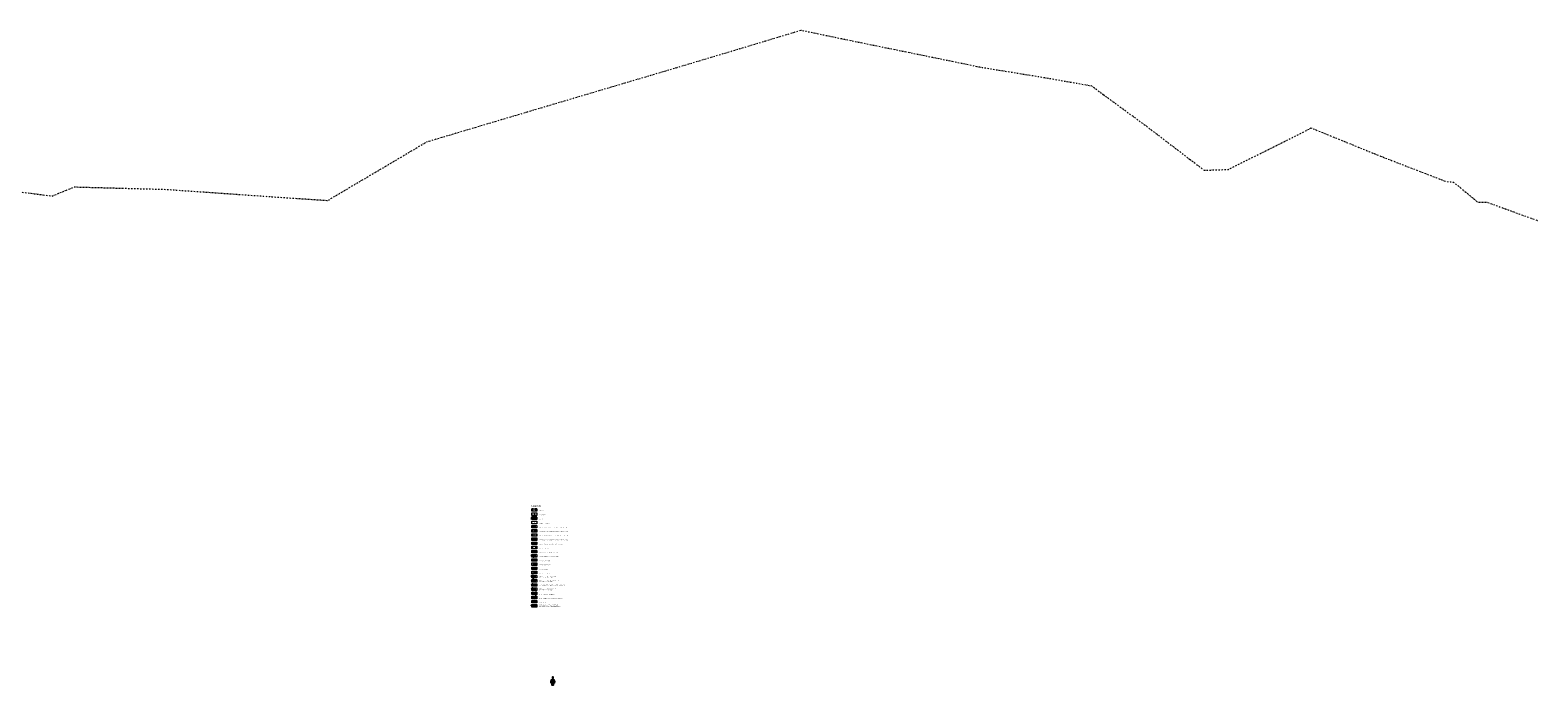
# Model space of a CAD drawing. Header units: metres. Extents: x 166295 to 169354, y 462100 to 463391.
# Tile 27 of 27: x 168197 to 169354, y 462593 to 463096. Entities that reach past the tile are written whole.
import ezdxf
from ezdxf.enums import TextEntityAlignment as Align
from ezdxf.lldxf.tags import DXFTag

# ---------------------------------------------------------------- set-up
doc = ezdxf.new("R2010")
doc.units = ezdxf.units.M
doc.header["$LTSCALE"] = 0.2
for name, pattern in [('AL-TEKENBLADGRENS', [11.5, 2.5, -1.5, 1, -1.5, 1, -1.5, 2.5]), ('DASHDOT', [25.4, 12.7, -6.35, 0, -6.35]), ('HIDDEN', [9.525, 6.35, -3.175]), ('NLCS-HIDDEN', [4, 2, -2]), ('RI-GWA', [18.45, 6, -1.8, 1.75, -1.8, 1.75, -1.8, 1.75, -1.8]), ('RI-HWA_BETON', [11.4, 9, -2.4]), ('RI-VWA', [11, 5, -3, 0, -3]), ('RI-VWA_HUISAANSLUITING', [6.1, 2.5, -1.8, 0, -1.8]), ('RI-VWA_PE', [15, 7, -4, 0, -4])]:
    doc.linetypes.add(name, pattern=pattern)
for name, color, linetype, lineweight in [('B-GV-RI-GWA-G', 253, 'RI-GWA', 18), ('B-GV-RI-GWA-T18', 252, 'Continuous', 18), ('B-OI-RI-duiker-G', 252, 'HIDDEN', 18), ('B-OI-RI-VWA-G', 252, 'RI-VWA', 18), ('B-OI-WH-DUIKER-T18', 252, 'Continuous', 18), ('B-WE-KG-KADASTRAAL_BEBOUWING-G', 170, 'Continuous', 60), ('B-WE-KL-ET_LS_OV-G', 8, 'KL-LS-OV-N', 18), ('B-WE-KL-MANTELBUIS-G', 7, 'DASHDOT', 18), ('B-WE-KL-TRACE_WENSTRACE-G', 8, 'NLCS-HIDDEN', 18), ('B-WE-KL-TRACE_WENSTRACE-G2', 252, 'Continuous', 35), ('B-WE-RI-HWA_GOOT_ROOSTERGOOT-G', 252, 'Continuous', 18), ('B-WE-RI-HWA_GOOT_ROOSTERGOOT-V gesloten', 253, 'Continuous', 18), ('B-WE-RI-HWA_STROOMRICHTING-S', 252, 'Continuous', 25), ('B-WE-RI-HWA_TRANSPORTLEIDING_PP_250-G', 252, 'RI-HWA_BETON', 35), ('B-WE-RI-HWA_UITSTROOMBAK-S', 252, 'Continuous', 25), ('B-WE-RI-VWA_HUISAANSLUITING_PP_125-G', 252, 'RI-VWA_HUISAANSLUITING', 18), ('B-WE-RI-VWA_HULPSTUK-ONTSTOPPINGSSTUK_PP_125-S', 252, 'Continuous', 20), ('B-WE-RI-VWA_PUTNUMMER-S', 252, 'Continuous', 25), ('B-WE-RI-VWA_RIOOLPUT_INSPECTIEPUT-S-block', 252, 'Continuous', 25), ('B-WE-RI-VWA_STROOMRICHTING-S', 252, 'Continuous', 25), ('B-WE-RI-VWA_TRANSPORTLEIDING_PE_315-G', 252, 'RI-VWA_PE', 18), ('B-WE-WH-DUIKER-G', 252, 'Continuous', 18), ('B-WE-WH-DUIKER-T18', 252, 'Continuous', 18), ('N-RO-KG-KADASTRAAL_BEBOUWING-A', 254, 'Continuous', 18), ('N-RO-OG-HOOGTEPUNT-T18', 1, 'Continuous', 35), ('N-WE-RI-HWA_GOOT_LIJNGOOT-G', 152, 'Continuous', 35), ('N-WE-RI-HWA_GOOT_LIJNGOOT-V gesloten', 152, 'Continuous', 18), ('N-WE-RI-HWA_GOOT_LIJNGOOT-V rooster', 152, 'Continuous', 18), ('N-WE-RI-HWA_GOOT_ROOSTERGOOT-T18', 152, 'Continuous', 18), ('N-WE-RI-HWA_PUTNUMMER-S', 152, 'Continuous', 25), ('N-WE-RI-HWA_PUTNUMMER-uitstroombak-S', 152, 'Continuous', 25), ('N-WE-RI-HWA_RIOOLPUT_INSPECTIEPUT-S', 152, 'Continuous', 18), ('N-WE-RI-HWA_TRANSPORTLEIDING_BETON_400-G', 156, 'RI-HWA_BETON', 35), ('N-WE-RI-HWA_UITSTROOMBAK-S', 152, 'Continuous', 25), ('N-WE-RI-PERS_PUTNUMMER-S', 87, 'Continuous', 25), ('N-WE-RI-PERSLEIDING_160-G', 87, 'RI-PERS', 35), ('N-WE-RI-PERSLEIDING_RIOOLPUT_POMPPUT-S', 87, 'Continuous', 25), ('N-WE-RI-VWA_PUTNUMMER-S', 32, 'Continuous', 25), ('N-WE-RI-VWA_RIOOLPUT_INSPECTIEPUT-S', 32, 'Continuous', 25), ('X-XX-AL-LEGENDA-G', 7, 'Continuous', 18), ('X-XX-AL-TEKENBLADGRENS-G', 7, 'AL-TEKENBLADGRENS', 35), ('X-XX-AL-VERKLARING-T25', 7, 'Continuous', 25), ('X-XX-AL-VERKLARING-T35', 7, 'Continuous', 35), ('X-XX-AL-WERKGRENS-G', 5, 'DASHDOT', 50)]:
    doc.layers.add(name, color=color, linetype=linetype, lineweight=lineweight)
doc.layers.add('TB00_NOORDPIJL', color=7, linetype='Continuous')
doc.styles.add('NLCS-ISO', font='NLCS-ISO.ttf')
doc.styles.add('NLCS-ISO-M200-T18', font='NLCS-ISO.ttf', dxfattribs={"height": 0.36})
doc.styles.add('NLCS-ISO-M200-T25', font='NLCS-ISO.ttf', dxfattribs={"height": 0.5})
doc.styles.add('NLCS-T25', font='NLCS-ISO.ttf', dxfattribs={"height": 0.0025})
doc.linetypes.add('KL-LS-OV-N', pattern='A,4,-1,[103,NLCS.SHX,S=0.75,R=0,X=0,Y=0],-1,4,-1.5,["0V",Standard,S=1,R=0,X=0,Y=-0.5],-3', length=14.5)
tags = doc.linetypes.add('RI-PERS', pattern='A,7,-2,["P",Standard,S=1.8,R=0,X=-0.5,Y=-0.9],-2,7,-2,[102,NLCS.SHX,S=1,R=180,X=0,Y=0],-2', length=22).pattern_tags.tags
tags[6] = DXFTag(74, 10)
pattern_1 = [(0, (0, 0), (0, 0.055), [0.04, -0.015]), (90, (0, 0), (-0.055, 3e-18), [0.04, -0.015])]
pattern_2 = [(188.189045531, (-167439.436596, -462795.33766), (0.007834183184, -0.0544391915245), [0.04, -0.015]), (278.189045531, (-167439.436596, -462795.33766), (0.0544391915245, 0.007834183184), [0.04, -0.015])]

# ---------------------------------------------------------------- blocks, each defined once
blk = doc.blocks.new('*U278')
at = {"ltscale": 0.1}
blk.add_hatch(color=256, dxfattribs=at).paths.add_polyline_path([(2.5, 0), (-2.5, 0.8), (-2.5, -0.8)])
at = {"ltscale": 0.1, "flags": 128}
blk.add_lwpolyline([(2.5, 0), (-2.5, 0.8), (-2.5, -0.8)], close=True, dxfattribs=at)
at = {"ltscale": 0.1, "style": 'NLCS-ISO'}
for tag, p in [('MAT', (-1, 0.5)), ('BOBL', (-6.5, -3.2))]:
    blk.add_attdef(tag, text='', height=1.8, dxfattribs=at).set_placement(p, align=Align.BOTTOM_RIGHT)
for tag, p in [('DIA', (1, 0.5)), ('BOBR', (4.7, -3.2))]:
    blk.add_attdef(tag, text='', height=1.8, dxfattribs=at).set_placement(p, align=Align.BOTTOM_LEFT)
blk.add_attdef('JVA', text='', height=1.8, dxfattribs=at).set_placement((0, -1), align=Align.TOP_CENTER)
blk = doc.blocks.new('AO-NRDPIJL1')
at = {"layer": 'TB00_NOORDPIJL'}
for color, points in [(253, [(-0.2, -2.2), (-0.6, -6.2), (0.6, -6.2), (0.2, -2.2), (0, 0)]), (256, [(-0.6, -4.8), (-0.6, -2.9), (-0.1, -2.9), (0.2, -3.8), (0.2, -2.9), (0.6, -2.9), (0.6, -4.8), (0.3, -4.8), (-0.2, -3.8), (-0.2, -4.8)])]:
    blk.add_hatch(color=color, dxfattribs=at).paths.add_polyline_path(points)
at = {"layer": 'TB00_NOORDPIJL', "ltscale": 10}
for p, q in [((-1.9, -3.8), (-1.2, -3.8)), ((1.2, -3.8), (1.9, -3.8))]:
    blk.add_line(p, q, dxfattribs=at)
blk.add_lwpolyline([(-0.2, -2.2), (-0.6, -6.2), (0.6, -6.2), (0.2, -2.2), (0, 0)], close=True, dxfattribs=at)
blk.add_lwpolyline([(-0.6, -4.8), (-0.6, -2.9), (-0.1, -2.9), (0.2, -3.8), (0.2, -2.9), (0.6, -2.9), (0.6, -4.8), (0.3, -4.8), (-0.2, -3.8), (-0.2, -4.8), (-0.6, -4.8)], dxfattribs=at)
for start, end in [(98.2879, 250.2909), (289.7091, 81.7121)]:
    blk.add_arc((0, -3.8), 1.54, start, end, dxfattribs=at)
blk = doc.blocks.new('*U279')
at = {"ltscale": 0.1}
blk.add_hatch(color=256, dxfattribs=at).paths.add_polyline_path([(2.5, 0), (-2.5, 0.8), (-2.5, -0.8)])
at = {"ltscale": 0.1, "flags": 128}
blk.add_lwpolyline([(2.5, 0), (-2.5, 0.8), (-2.5, -0.8)], close=True, dxfattribs=at)
at = {"ltscale": 0.1, "style": 'NLCS-ISO'}
for tag, p in [('BOBL', (-40.5, 0)), ('MAT', (-1, 0.5))]:
    blk.add_attdef(tag, text='', height=1.8, dxfattribs=at).set_placement(p, align=Align.BOTTOM_RIGHT)
for tag, p in [('DIA', (1, 0.5)), ('BOBR', (11.1, 0))]:
    blk.add_attdef(tag, text='', height=1.8, dxfattribs=at).set_placement(p, align=Align.BOTTOM_LEFT)
blk.add_attdef('JVA', text='', height=1.8, dxfattribs=at).set_placement((0, -1), align=Align.TOP_CENTER)
blk = doc.blocks.new('Inspectieputdeksel 610x610')
h = blk.add_hatch()
h.set_pattern_fill('ANGLE', color=253, scale=0.2)
h.set_pattern_definition(pattern_1)
h.paths.add_polyline_path([(-0.305, -0.305), (0.305, -0.305), (0.305, 0.305), (-0.305, 0.305)])
blk.add_lwpolyline([(-0.305, -0.305), (0.305, -0.305), (0.305, 0.305), (-0.305, 0.305)], close=True)
blk.add_circle((0, 0), 0.26)
blk = doc.blocks.new('*U280')
for q in [(7.4, 6.1), (8.7, 4)]:
    blk.add_line((1.7, 1.1), q)
blk.add_circle((-3.8, 3.7), 3.09)
at = {"ltscale": 0.1, "style": 'NLCS-ISO'}
blk.add_attdef('PUTNR', text='', height=1.8, dxfattribs=at).set_placement((-3.8, 3.7), align=Align.MIDDLE_CENTER)
blk.add_attdef('PUTHGT', text='', height=1.8, rotation=31.95509, dxfattribs=at).set_placement((6.5, 4.1), align=Align.MIDDLE_LEFT)
blk = doc.blocks.new('SRI-UITSTROOMBAK-SO')
for p, q in [((-3, 12), (3, 12)), ((-3, 0), (-3, 12)), ((-3, 1), (-3, 12)), ((-3, 1), (3, 1)), ((-3, 0), (3, 0)), ((3, 0), (3, 12)), ((3, 1), (3, 12))]:
    blk.add_line(p, q)
at = {"flags": 128}
blk.add_lwpolyline([(-3, 12), (3, 12), (3, 0), (-3, 0)], close=True, dxfattribs=at)
blk = doc.blocks.new('SRI-HULP_ONTSTOP-SO')
at = {"ltscale": 0.1}
for points in [[(-0.9, 0.6, 0.148069), (-1.1, 0, 0.148069), (-0.9, -0.6), (0, 0)], [(0, 0), (0.9, -0.6, 0.148069), (1, 0, 0.148069), (0.9, 0.6)]]:
    blk.add_hatch(color=256, dxfattribs=at).paths.add_polyline_path(points)
for p, q in [((0.9, 0.6), (-0.9, -0.6)), ((-0.9, 0.6), (0.9, -0.6))]:
    blk.add_line(p, q, dxfattribs=at)
at = {"flags": 128}
blk.add_lwpolyline([(-1.6, -1.1), (1.6, -1.1), (1.6, 1), (-1.6, 1)], close=True, dxfattribs=at)
at = {"ltscale": 0.1}
blk.add_circle((0, 0), 1.05, dxfattribs=at)
blk = doc.blocks.new('*U283')
for q in [(8.6, 4.2), (9.4, 1.9)]:
    blk.add_line((1.9, 0.6), q)
blk.add_circle((-3.4, 2.3), 3.09)
at = {"ltscale": 0.1, "style": 'NLCS-ISO'}
blk.add_attdef('PUTNR', text='', height=1.8, dxfattribs=at).set_placement((-3.4, 2.3), align=Align.MIDDLE_CENTER)
blk.add_attdef('PUTHGT', text='', height=1.8, rotation=18.68609, dxfattribs=at).set_placement((7.2, 2.5), align=Align.MIDDLE_LEFT)
blk = doc.blocks.new('*U281')
for q in [(8.2, 4.9), (9.2, 2.6)]:
    blk.add_line((1.8, 0.8), q)
blk.add_circle((-3.4, 4.1), 3.09)
at = {"ltscale": 0.1, "style": 'NLCS-ISO'}
blk.add_attdef('PUTNR', text='', height=1.8, dxfattribs=at).set_placement((-3.4, 4.1), align=Align.MIDDLE_CENTER)
blk.add_attdef('PUTHGT', text='', height=1.8, rotation=23.39507, dxfattribs=at).set_placement((7, 3.1), align=Align.MIDDLE_LEFT)
blk = doc.blocks.new('Inspectieputdeksel 767')
h = blk.add_hatch()
h.set_pattern_fill('ANGLE', color=253, scale=0.2, angle=-171.811)
h.set_pattern_definition(pattern_2)
edge = h.paths.add_edge_path()
edge.add_arc((0, 0), 0.36, 0, 180)
edge.add_arc((0, 0), 0.36, 180, 360)
at = {"lineweight": 0}
for points in [[(0.4, 0, 1), (-0.4, 0, 1)], [(0.3, 0, 1), (-0.3, 0, 1), (0.3, 0)]]:
    blk.add_lwpolyline(points, format="xyb", close=True, dxfattribs=at)
blk = doc.blocks.new('*U282')
for q in [(8, 5.3), (9.1, 3)]:
    blk.add_line((1.8, 0.9), q)
blk.add_circle((-3.3, 3.6), 3.09)
at = {"ltscale": 0.1, "style": 'NLCS-ISO'}
blk.add_attdef('PUTNR', text='', height=1.8, dxfattribs=at).set_placement((-3.3, 3.6), align=Align.MIDDLE_CENTER)
blk.add_attdef('PUTHGT', text='', height=1.8, rotation=25.73256, dxfattribs=at).set_placement((6.9, 3.3), align=Align.MIDDLE_LEFT)
blk = doc.blocks.new('Inspectieputdeksel 610x610 HWA')
at = {"lineweight": 0}
h = blk.add_hatch(dxfattribs=at)
h.set_pattern_fill('ANGLE', color=253, scale=0.2)
h.set_pattern_definition(pattern_1)
h.paths.add_polyline_path([(-0.305, -0.305), (0.305, -0.305), (0.305, 0.305), (-0.305, 0.305)])
blk.add_lwpolyline([(-0.305, -0.305), (0.305, -0.305), (0.305, 0.305), (-0.305, 0.305)], close=True)
blk.add_circle((0, 0), 0.26)
blk = doc.blocks.new('*U284')
for q in [(-7.6, 5.8), (-5.8, 7.6)]:
    blk.add_line((-1.4, 1.4), q)
blk.add_circle((-12.2, 4.1), 3.09)
at = {"ltscale": 0.1, "style": 'NLCS-ISO'}
blk.add_attdef('PUTNR', text='', height=1.8, dxfattribs=at).set_placement((-12.2, 4.1), align=Align.MIDDLE_CENTER)
blk.add_attdef('PUTHGT', text='', height=1.8, rotation=315, dxfattribs=at).set_placement((-8.4, 8.5), align=Align.MIDDLE_LEFT)
blk = doc.blocks.new('Uitsroombak Giverbo GU-I')
blk.add_lwpolyline([(0, -1.2), (-1.4, -1.2), (-1.4, 0), (0, 0)], close=True)
for points in [[(-0.2, 0), (-0.2, -0.1)], [(-0.1, 0), (-0.1, -1.2)], [(-1.4, -0.1), (-0.1, -0.1)], [(-1.4, -1.1), (-0.1, -1.1)], [(-0.2, -1.1), (-0.2, -1.2)]]:
    blk.add_lwpolyline(points)
blk = doc.blocks.new('Inspectieputdeksel opboor')
h = blk.add_hatch(color=256)
h.dxf.hatch_style = 1
edge = h.paths.add_edge_path()
edge.add_arc((0, 0), 0.36, 0, 180)
edge.add_arc((0, 0), 0.36, 180, 360)
edge = h.paths.add_edge_path(flags=16)
edge.add_arc((0, 0), 0.26, 0, 180)
edge.add_arc((0, 0), 0.26, 180, 360)
h = blk.add_hatch()
h.set_pattern_fill('ANGLE', color=253, scale=0.2, angle=-171.811)
h.set_pattern_definition(pattern_2)
edge = h.paths.add_edge_path()
edge.add_arc((0, 0), 0.36, 0, 180)
edge.add_arc((0, 0), 0.36, 180, 360)
at = {"lineweight": 0}
for points in [[(0.4, 0, 1), (-0.4, 0, 1)], [(0.3, 0, 1), (-0.3, 0, 1), (0.3, 0)]]:
    blk.add_lwpolyline(points, format="xyb", close=True, dxfattribs=at)
blk = doc.blocks.new('*U294')
for q in [(9, -3.3), (9.5, -0.9)]:
    blk.add_line((2, -0.4), q)
blk.add_circle((10.2, 2.4), 3.09)
at = {"ltscale": 0.1, "style": 'NLCS-ISO'}
blk.add_attdef('PUTNR', text='', height=1.8, dxfattribs=at).set_placement((10.2, 4.2), align=Align.MIDDLE_CENTER)
blk.add_attdef('PUTHGT', text='', height=1.8, rotation=347.19824, dxfattribs=at).set_placement((7.5, -1.7), align=Align.MIDDLE_LEFT)
blk = doc.blocks.new('N-SRI-PUT_POMPPUT-SO')
h = blk.add_hatch(color=254)
h.dxf.hatch_style = 1
h.paths.add_polyline_path([(-0.6, 0, 1), (0.6, 0, 1)])
h.paths.add_polyline_path([(0.5, 0, -1), (-0.5, 0, -1)], flags=16)
for radius in [0.6, 0.5]:
    blk.add_circle((0, 0), radius)

msp = doc.modelspace()

# ---------------------------------------------------------------- hatches: boundary and pattern name
at = {"layer": 'B-WE-KL-TRACE_WENSTRACE-G2'}
h = msp.add_hatch(color=256, dxfattribs=at)
h.dxf.hatch_style = 1
h.paths.add_polyline_path([(168583.3, 462680.2), (168581.7, 462680.2), (168581.7, 462679.8, -0.017491), (168585.1, 462678.2), (168585.7, 462678.2), (168585.7, 462679, 0.012574)])
at = {"layer": 'B-WE-RI-HWA_GOOT_ROOSTERGOOT-V gesloten'}
h = msp.add_hatch(dxfattribs=at)
h.set_pattern_fill('ANSI37', color=256, scale=0.05, angle=357.8716)
h.set_pattern_definition([(42.871638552, (24431.0782, -7917.16286), (-0.1080068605, 0.1163446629), []), (132.871638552, (24431.0782, -7917.16286), (-0.1163446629, -0.1080068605), [])])
h.paths.add_polyline_path([(168581.7, 462695.5), (168581.7, 462695), (168585.4, 462695), (168585.4, 462695.5)])
at = {"layer": 'N-WE-RI-HWA_GOOT_LIJNGOOT-V gesloten'}
h = msp.add_hatch(color=256, dxfattribs=at)
h.dxf.hatch_style = 1
h.paths.add_polyline_path([(168585, 462654.2), (168585, 462653.8), (168585.7, 462653.8), (168585.7, 462654.2)])
h.paths.add_polyline_path([(168585, 462654.2), (168584, 462654.2), (168584, 462653.8), (168585, 462653.8)])
h.paths.add_polyline_path([(168584, 462654.2), (168583.8, 462654.2), (168583.8, 462653.8), (168584, 462653.8)])
at = {"layer": 'N-WE-RI-HWA_GOOT_LIJNGOOT-V rooster'}
h = msp.add_hatch(dxfattribs=at)
h.set_pattern_fill('ANSI32', color=256, scale=0.01, angle=43.9822)
h.set_pattern_definition([(88.982197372, (160706.29455, -29534.85699), (-0.095234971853, 0.001691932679), []), (88.982197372, (160706.32686, -29534.82581), (-0.095234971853, 0.001691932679), [])])
h.paths.add_polyline_path([(168582.8, 462654.2), (168582.8, 462653.8), (168583.8, 462653.8), (168583.8, 462654.2)])

# ---------------------------------------------------------------- linework, layer by layer
at = {"layer": 'B-GV-RI-GWA-G'}
msp.add_line((168581.7, 462711.2), (168585.7, 462711.2), dxfattribs=at)
at = {"layer": 'B-OI-RI-duiker-G'}
msp.add_line((168581.7, 462714.4), (168585.7, 462714.4), dxfattribs=at)
at = {"layer": 'B-OI-RI-VWA-G', "flags": 128}
msp.add_lwpolyline([(167920, 462850.9), (167923.5, 462851), (167975.4, 462853.4), (168006.6, 462858.9), (168006.7, 462863.4), (168015, 462934.9), (168015, 462934.9), (168019.7, 462960.7), (168028.1, 462992.2), (168045.5, 462990), (168101.2, 462982.8), (168156.9, 462975.7), (168213.7, 462968.4), (168230.6, 462975.4), (168301, 462973.5), (168341.9, 462970.7), (168382.9, 462967.8), (168425.1, 462965), (168464, 462988), (168501.3, 463010.1), (168548.9, 463024.3), (168597, 463038.6), (168645.2, 463052.9), (168693.3, 463067.2), (168741.4, 463081.6), (168788.5, 463095.8), (168834.1, 463086.3), (168880.7, 463076.8), (168927.4, 463067.2), (168971.9, 463060), (169011.3, 463053.1), (169053.5, 463022.1), (169097.9, 462988.2), (169116.5, 462988.8), (169149.6, 463005.3), (169180.1, 463020.7), (169230.8, 463000), (169283.5, 462979.6), (169289.3, 462979), (169307.9, 462963.8), (169314.6, 462963.8), (169354, 462949.5)], dxfattribs=at)
at = {"layer": 'B-WE-KG-KADASTRAAL_BEBOUWING-G', "flags": 128}
msp.add_lwpolyline([(168582.5, 462719.8), (168582.5, 462721.1), (168585.7, 462721.1)], dxfattribs=at)
at = {"layer": 'B-WE-KL-ET_LS_OV-G'}
msp.add_line((168581.7, 462682.4), (168585.7, 462682.4), dxfattribs=at)
at = {"layer": 'B-WE-KL-MANTELBUIS-G', "ltscale": 0.5}
for p, q in [((168581.7, 462698.9), (168585.7, 462698.9)), ((168581.7, 462698.3), (168585.7, 462698.3))]:
    msp.add_line(p, q, dxfattribs=at)
at = {"layer": 'B-WE-KL-TRACE_WENSTRACE-G', "ltscale": 0.5, "flags": 128}
for points in [[(168585.1, 462678.2, 0.017491), (168581.7, 462679.8, 0.017491)], [(168585.7, 462679, 0.012574), (168583.3, 462680.2, 0.012574)]]:
    msp.add_lwpolyline(points, format="xyb", dxfattribs=at)
at = {"layer": 'B-WE-RI-HWA_GOOT_ROOSTERGOOT-G'}
for points in [[(168581.7, 462694.9), (168585.7, 462694.9), (168585.7, 462695.6), (168581.7, 462695.6)], [(168581.7, 462695.5), (168585.7, 462695.5)], [(168581.7, 462695), (168585.7, 462695)]]:
    msp.add_lwpolyline(points, dxfattribs=at)
at = {"layer": 'B-WE-RI-HWA_TRANSPORTLEIDING_PP_250-G'}
msp.add_line((168581.7, 462704.8), (168585.7, 462704.8), dxfattribs=at)
at = {"layer": 'B-WE-RI-VWA_HUISAANSLUITING_PP_125-G'}
msp.add_lwpolyline([(168585.7, 462685.6), (168583.3, 462685.6)], dxfattribs=at)
at = {"layer": 'B-WE-RI-VWA_TRANSPORTLEIDING_PE_315-G'}
msp.add_line((168581.7, 462708), (168585.7, 462708), dxfattribs=at)
at = {"layer": 'B-WE-WH-DUIKER-G', "flags": 128}
msp.add_lwpolyline([(168581.7, 462701.6), (168585.7, 462701.6)], dxfattribs=at)
at = {"layer": 'N-RO-KG-KADASTRAAL_BEBOUWING-A'}
msp.add_solid([(168582.5, 462721.1), (168585.7, 462721.1), (168582.5, 462719.8), (168585.7, 462719.8)], dxfattribs=at)
at = {"layer": 'N-WE-RI-HWA_GOOT_LIJNGOOT-G'}
msp.add_lwpolyline([(168585.7, 462653.8), (168581.8, 462653.8), (168581.8, 462654.2), (168585.7, 462654.2)], dxfattribs=at)
at = {"layer": 'N-WE-RI-PERSLEIDING_160-G', "ltscale": 0.5}
msp.add_line((168581.7, 462656.8), (168585.7, 462656.8), dxfattribs=at)
at = {"layer": 'X-XX-AL-LEGENDA-G'}
for points in [[(168585.7, 462726.2), (168581.7, 462726.2), (168581.7, 462728.2), (168585.7, 462728.2)], [(168585.7, 462723), (168581.7, 462723), (168581.7, 462725), (168585.7, 462725)], [(168585.7, 462719.8), (168581.7, 462719.8), (168581.7, 462721.8), (168585.7, 462721.8)], [(168585.7, 462716.6), (168581.7, 462716.6), (168581.7, 462718.6), (168585.7, 462718.6)], [(168585.7, 462713.4), (168581.7, 462713.4), (168581.7, 462715.4), (168585.7, 462715.4)], [(168585.7, 462710.2), (168581.7, 462710.2), (168581.7, 462712.2), (168585.7, 462712.2)], [(168585.7, 462707), (168581.7, 462707), (168581.7, 462709), (168585.7, 462709)], [(168585.7, 462703.8), (168581.7, 462703.8), (168581.7, 462705.8), (168585.7, 462705.8)], [(168585.7, 462700.6), (168581.7, 462700.6), (168581.7, 462702.6), (168585.7, 462702.6)], [(168585.7, 462697.4), (168581.7, 462697.4), (168581.7, 462699.4), (168585.7, 462699.4)], [(168585.7, 462694.2), (168581.7, 462694.2), (168581.7, 462696.2), (168585.7, 462696.2)], [(168585.7, 462691), (168581.7, 462691), (168581.7, 462693), (168585.7, 462693)], [(168585.7, 462687.8), (168581.7, 462687.8), (168581.7, 462689.8), (168585.7, 462689.8)], [(168585.7, 462684.6), (168581.7, 462684.6), (168581.7, 462686.6), (168585.7, 462686.6)], [(168585.7, 462681.4), (168581.7, 462681.4), (168581.7, 462683.4), (168585.7, 462683.4)], [(168585.7, 462678.2), (168581.7, 462678.2), (168581.7, 462680.2), (168585.7, 462680.2)], [(168585.7, 462675), (168581.7, 462675), (168581.7, 462677), (168585.7, 462677)], [(168585.7, 462671.8), (168581.7, 462671.8), (168581.7, 462673.8), (168585.7, 462673.8)], [(168585.7, 462668.6), (168581.7, 462668.6), (168581.7, 462670.6), (168585.7, 462670.6)], [(168585.7, 462665.4), (168581.7, 462665.4), (168581.7, 462667.4), (168585.7, 462667.4)], [(168585.7, 462662.2), (168581.7, 462662.2), (168581.7, 462664.2), (168585.7, 462664.2)], [(168585.7, 462659), (168581.7, 462659), (168581.7, 462661), (168585.7, 462661)], [(168585.7, 462655.8), (168581.7, 462655.8), (168581.7, 462657.8), (168585.7, 462657.8)], [(168585.7, 462652.6), (168581.7, 462652.6), (168581.7, 462654.6), (168585.7, 462654.6)]]:
    msp.add_lwpolyline(points, close=True, dxfattribs=at)
at = {"layer": 'X-XX-AL-TEKENBLADGRENS-G', "flags": 128}
msp.add_lwpolyline([(168581.7, 462724), (168585.7, 462724)], dxfattribs=at)
at = {"layer": 'X-XX-AL-WERKGRENS-G', "ltscale": 0.5, "flags": 128}
msp.add_lwpolyline([(168581.7, 462727.2), (168585.7, 462727.2)], dxfattribs=at)

# ---------------------------------------------------------------- block references
at = {"layer": 'B-OI-WH-DUIKER-T18', "xscale": 0.2000000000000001, "yscale": 0.2000000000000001, "zscale": 0.2000000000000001, "rotation": 1.121522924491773}
msp.add_blockref('*U278', (168583.9, 462714.4), dxfattribs=at).add_auto_attribs({'MAT': 'beton', 'DIA': '400', 'BOBL': '8.14', 'BOBR': '8.14'})
at = {"layer": 'B-WE-RI-HWA_STROOMRICHTING-S'}
ref = msp.add_blockref('*U279', (168582.4, 462695.6), dxfattribs=dict(at, xscale=0.2000000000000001, yscale=0.2000000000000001, zscale=0.2000000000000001, rotation=359.7620095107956))
ref.add_attrib('DIA', '500x250', dxfattribs={"layer": '0', "ltscale": 0.1, "height": 0.36, "rotation": 359.762, "style": 'NLCS-ISO'}).set_placement((168582.6, 462695.7), align=Align.BOTTOM_LEFT)
ref.add_attrib('BOBR', '8.70', dxfattribs={"layer": '0', "ltscale": 0.1, "height": 0.36, "rotation": 359.762, "style": 'NLCS-ISO'}).set_placement((168584.6, 462695.6), align=Align.BOTTOM_LEFT)
at = {"layer": 'B-WE-RI-HWA_UITSTROOMBAK-S', "xscale": 0.1000000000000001, "yscale": 0.1000000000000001, "zscale": 0.1000000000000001, "rotation": 269.9315576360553}
msp.add_blockref('SRI-UITSTROOMBAK-SO', (168583.1, 462688.8), dxfattribs=at)
at = {"layer": 'B-WE-RI-VWA_HULPSTUK-ONTSTOPPINGSSTUK_PP_125-S', "xscale": 0.2, "yscale": 0.2, "zscale": 0.2}
msp.add_blockref('SRI-HULP_ONTSTOP-SO', (168583.3, 462685.6), dxfattribs=at)
at = {"layer": 'B-WE-RI-VWA_PUTNUMMER-S', "xscale": 0.2, "yscale": 0.2, "zscale": 0.2}
msp.add_blockref('*U280', (168583.1, 462691.5), dxfattribs=at).add_auto_attribs({'PUTNR': '13909', 'PUTHGT': '+8.60'})
at = {"layer": 'B-WE-RI-VWA_RIOOLPUT_INSPECTIEPUT-S-block', "rotation": 269.9999999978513}
msp.add_blockref('Inspectieputdeksel 610x610', (168583.1, 462691.5), dxfattribs=at)
at = {"layer": 'N-WE-RI-HWA_PUTNUMMER-S', "xscale": 0.2, "yscale": 0.2, "zscale": 0.2}
msp.add_blockref('*U282', (168583.1, 462666), dxfattribs=at).add_auto_attribs({'PUTNR': 'W1335', 'PUTHGT': '+9.30'})
at = {"layer": 'N-WE-RI-HWA_PUTNUMMER-uitstroombak-S'}
ref = msp.add_blockref('*U284', (168585.1, 462662.6), dxfattribs=dict(at, xscale=0.2, yscale=0.2, zscale=0.2))
ref.add_attrib('PUTNR', 'W1330', dxfattribs={"layer": '0', "ltscale": 0.1, "height": 0.36, "style": 'NLCS-ISO'}).set_placement((168582.6, 462663.4), align=Align.MIDDLE_CENTER)
at = {"layer": 'N-WE-RI-HWA_RIOOLPUT_INSPECTIEPUT-S'}
msp.add_blockref('Inspectieputdeksel 610x610 HWA', (168583.1, 462666), dxfattribs=at)
at = {"layer": 'N-WE-RI-HWA_TRANSPORTLEIDING_BETON_400-G'}
msp.add_blockref('AO-NRDPIJL1', (168597.9, 462599.1), dxfattribs=at)
at = {"layer": 'N-WE-RI-HWA_UITSTROOMBAK-S', "xscale": -1, "rotation": 180}
msp.add_blockref('Uitsroombak Giverbo GU-I', (168585.7, 462662.6), dxfattribs=at)
at = {"layer": 'N-WE-RI-PERS_PUTNUMMER-S', "xscale": 0.2, "yscale": 0.2, "zscale": 0.2}
msp.add_blockref('*U294', (168582.6, 462659.8), dxfattribs=at).add_auto_attribs({'PUTNR': '20651', 'PUTHGT': ' 9,54+'})
at = {"layer": 'N-WE-RI-PERSLEIDING_RIOOLPUT_POMPPUT-S'}
for name in ['N-SRI-PUT_POMPPUT-SO', 'Inspectieputdeksel 610x610']:
    msp.add_blockref(name, (168582.6, 462659.8), dxfattribs=at)
at = {"layer": 'N-WE-RI-VWA_PUTNUMMER-S', "xscale": 0.2, "yscale": 0.2, "zscale": 0.2}
for name, p, values in [('*U281', (168583, 462675.5), {'PUTNR': '20648', 'PUTHGT': '+9.20'}), ('*U283', (168583.1, 462672.7), {'PUTNR': '20647', 'PUTHGT': '+9.38'}), ('*U283', (168583.1, 462669.4), {'PUTNR': '20647', 'PUTHGT': '+9.38'})]:
    msp.add_blockref(name, p, dxfattribs=at).add_auto_attribs(values)
at = {"layer": 'N-WE-RI-VWA_RIOOLPUT_INSPECTIEPUT-S'}
for name, p in [('Inspectieputdeksel 610x610', (168583, 462675.5)), ('Inspectieputdeksel 767', (168583.1, 462672.4)), ('Inspectieputdeksel opboor', (168583.5, 462669.5))]:
    msp.add_blockref(name, p, dxfattribs=at)

# ---------------------------------------------------------------- texts
at = {"layer": 'B-GV-RI-GWA-T18', "style": 'NLCS-ISO'}
msp.add_text('Gij ∅1000', height=0.36, rotation=0.8815, dxfattribs=at).set_placement((168582.9, 462711.3))
at = {"layer": 'B-WE-RI-HWA_STROOMRICHTING-S', "style": 'NLCS-ISO'}
msp.add_text('PP ∅250', height=0.36, rotation=0.8815, dxfattribs=at).set_placement((168582.9, 462704.9))
at = {"layer": 'B-WE-RI-VWA_STROOMRICHTING-S', "style": 'NLCS-ISO'}
msp.add_text('PP ∅315', height=0.36, rotation=0.8815, dxfattribs=at).set_placement((168582.9, 462708.2))
at = {"layer": 'B-WE-WH-DUIKER-T18', "insert": (168582.7, 462702.2), "char_height": 0.36, "attachment_point": 1, "style": 'NLCS-ISO-M200-T18'}
msp.add_mtext_dynamic_manual_height_columns('PP ∅400', width=4.386, gutter_width=1.8, heights=[0.698], dxfattribs=at)
at = {"layer": 'N-RO-OG-HOOGTEPUNT-T18', "color": 252, "true_color": 0x939598, "style": 'NLCS-T25'}
msp.add_text('+9.15', height=0.36, dxfattribs=at).set_placement((168583.4, 462717.7), align=Align.MIDDLE_CENTER)
at = {"layer": 'N-WE-RI-HWA_GOOT_ROOSTERGOOT-T18', "style": 'NLCS-ISO-M200-T18'}
msp.add_text('Goot 1', height=0.8, rotation=359.9884, dxfattribs=at).set_placement((168581.9, 462652.7))
at = {"layer": 'X-XX-AL-VERKLARING-T25', "char_height": 0.5, "attachment_point": 7}
for s, insert, style in [('werkgrens', (168587.4, 462726.2), 'NLCS-ISO-M200-T25'), ('tekeninggrens', (168587.4, 462723), 'NLCS-ISO-M200-T25'), ('bebouwing', (168587.4, 462719.8), 'NLCS-ISO-M200-T25'), ('hoogte nieuw maaiveld', (168587.5, 462716.6), 'NLCS-ISO'), ('bestaande duiker, met materiaalaanduiding, diameter en b.o.b.', (168587.5, 462713.4), 'NLCS-ISO'), ('bestaand GWA riool met materiaalaanduiding, diameter en b.o.b.', (168587.5, 462710.2), 'NLCS-ISO'), ('bestaand VWA riool met materiaalaanduiding, diameter en b.o.b.', (168587.5, 462707), 'NLCS-ISO'), ('bestaand HWA riool met materiaalaanduiding, diameter en b.o.b.', (168587.5, 462703.8), 'NLCS-ISO'), ('bestaand duiker met materiaalaanduiding, diameter en b.o.b.', (168587.5, 462700.6), 'NLCS-ISO'), ('bestaande mantelbuis', (168587.5, 462697.4), 'NLCS-ISO'), ('bestaande goot van betonnen kabelkoker', (168587.5, 462694.2), 'NLCS-ISO'), ('bestaande putrand met nummer en hoogte', (168587.5, 462691), 'NLCS-ISO'), ('bestaande uitstroombak', (168587.5, 462687.8), 'NLCS-ISO'), ('bestaande huisaansluiting', (168587.5, 462684.6), 'NLCS-ISO'), ('bestaande ov kabel', (168587.5, 462681.4), 'NLCS-ISO'), ('op hoogte te brengen VWA putrand \\Pmet nummer en dekselhoogte', (168587.5, 462675), 'NLCS-ISO'), ('op hoogte te brengen ingewalste VWA putrand\\Pmet nummer en dekselhoogte', (168587.5, 462671.8), 'NLCS-ISO'), ('bestaande tracé K&L nuts', (168587.5, 462678.2), 'NLCS-ISO'), ('te vervangen putrand: ingewalste VWA putrand vervangen \\Pvoor opboorbare putrand met nummer en dekselhoogte', (168587.5, 462668.6), 'NLCS-ISO'), ('op hoogte te brengen HWA putrand\\Pmet nummer en dekselhoogte', (168587.5, 462665.4), 'NLCS-ISO'), ('nieuwe uitstroombak met nummer', (168587.5, 462662.2), 'NLCS-ISO'), ('nieuwe lozingsput met putnummer en dekselhoogte', (168587.5, 462659), 'NLCS-ISO'), ('nieuwe roostergoot met typenummer, voor \\Pverdeling exacte types, open/gesloten deksel \\Pen eindtalud element zie tekening roostergoten', (168587.5, 462652.6), 'NLCS-ISO'), ('nieuwe persleiding', (168587.5, 462655.8), 'NLCS-ISO')]:
    msp.add_mtext(s, dxfattribs=dict(at, insert=insert, style=style))
at = {"layer": 'X-XX-AL-VERKLARING-T35', "style": 'NLCS-ISO'}
msp.add_text('Legenda', height=1.25, rotation=360, dxfattribs=at).set_placement((168581.6, 462729.8))

doc.saveas('drawing.dxf')
